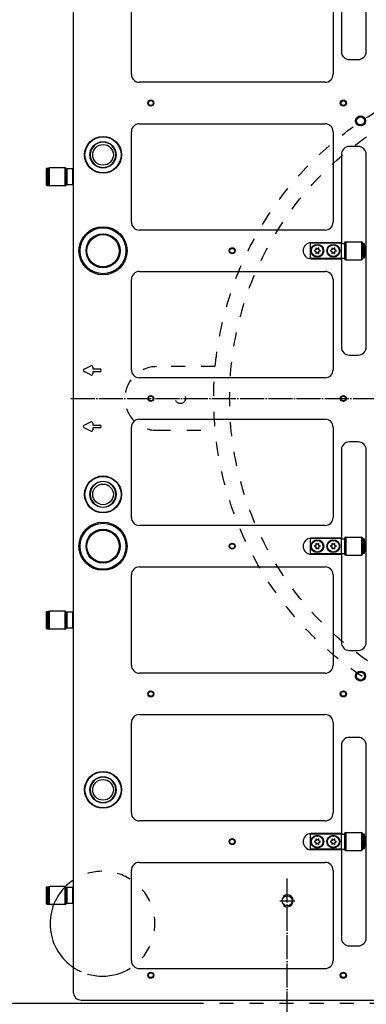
# Model space of a CAD drawing. Extents: x -1809 to 6113, y -4129 to 1471.
# Tile 148 of 197: x 3638 to 3812, y -2124 to -1633. Entities that reach past the tile are written whole.
import ezdxf

# ---------------------------------------------------------------- set-up
doc = ezdxf.new("R2010")
doc.units = 0
doc.linetypes.add('DASHED', pattern=[15, 7, -8])
doc.linetypes.add('DOT_CENTER', pattern=[14, 12, -1, 0, -1])
doc.layers.get('0').update_dxf_attribs({"linetype": 'CONTINUOUS'})
doc.layers.add('1', color=7, linetype='CONTINUOUS')

# ---------------------------------------------------------------- blocks, each defined once
blk = doc.blocks.new('E7018-24101__193', base_point=(4138.86, -1521.88))
at = {"color": 1, "linetype": 'CONTINUOUS'}
for p, q in [((3665.26, -1525.88), (3665.26, -2117.88)), ((3811.46, -1648.9), (3811.46, -1552.9)), ((3799.06, -1604.9), (3799.06, -1648.9)), ((3694.24, -1660.23), (3694.24, -1615.23)), ((3794.92, -1615.23), (3794.92, -1660.23)), ((3803.06, -1652.9), (3807.46, -1652.9)), ((3790.92, -1664.23), (3698.24, -1664.23)), ((3694.24, -1733.89), (3694.24, -1688.89)), ((3698.24, -1684.89), (3790.92, -1684.89)), ((3794.92, -1688.89), (3794.92, -1733.89)), ((3807.46, -1696.22), (3803.06, -1696.22)), ((3799.06, -1700.22), (3799.06, -1744.22)), ((3811.46, -1796.22), (3811.46, -1700.22)), ((3790.92, -1737.89), (3698.24, -1737.89)), ((3799.06, -1744.22), (3783.96, -1744.22)), ((3799.06, -1744.42), (3799.06, -1744.22)), ((3799.06, -1744.52), (3799.06, -1744.42)), ((3799.06, -1751.92), (3799.06, -1744.52)), ((3783.96, -1752.22), (3799.06, -1752.22)), ((3799.06, -1752.02), (3799.06, -1751.92)), ((3799.06, -1752.22), (3799.06, -1752.02)), ((3799.06, -1752.22), (3799.06, -1796.22)), ((3694.24, -1807.55), (3694.24, -1762.55)), ((3698.24, -1758.55), (3790.92, -1758.55)), ((3794.92, -1762.55), (3794.92, -1807.55)), ((3803.06, -1800.22), (3807.46, -1800.22)), ((3670.6, -1807.25), (3673.94, -1805.59)), ((3674.95, -1806.21), (3674.95, -1807.18)), ((3673.94, -1810.17), (3670.6, -1808.51)), ((3674.95, -1807.18), (3678.49, -1807.18)), ((3674.95, -1808.58), (3674.95, -1809.55)), ((3678.49, -1808.58), (3674.95, -1808.58)), ((3679.19, -1807.88), (3679.19, -1807.88)), ((3790.92, -1811.55), (3698.24, -1811.55)), ((3670.6, -1835.25), (3673.94, -1833.59)), ((3674.95, -1834.21), (3674.95, -1835.18)), ((3674.95, -1835.18), (3678.49, -1835.18)), ((3679.19, -1835.88), (3679.19, -1835.88)), ((3694.24, -1881.21), (3694.24, -1836.21)), ((3698.24, -1832.21), (3790.92, -1832.21)), ((3794.92, -1836.21), (3794.92, -1881.21)), ((3673.94, -1838.17), (3670.6, -1836.51)), ((3674.95, -1836.58), (3674.95, -1837.55)), ((3678.49, -1836.58), (3674.95, -1836.58)), ((3807.46, -1843.54), (3803.06, -1843.54)), ((3799.06, -1847.54), (3799.06, -1891.54)), ((3811.46, -1943.54), (3811.46, -1847.54)), ((3790.92, -1885.21), (3698.24, -1885.21)), ((3799.06, -1891.54), (3783.96, -1891.54)), ((3799.06, -1891.74), (3799.06, -1891.54)), ((3799.06, -1891.84), (3799.06, -1891.74)), ((3799.06, -1899.24), (3799.06, -1891.84)), ((3783.96, -1899.54), (3799.06, -1899.54)), ((3799.06, -1899.34), (3799.06, -1899.24)), ((3799.06, -1899.54), (3799.06, -1899.34)), ((3799.06, -1899.54), (3799.06, -1943.54)), ((3694.24, -1954.87), (3694.24, -1909.87)), ((3698.24, -1905.87), (3790.92, -1905.87)), ((3794.92, -1909.87), (3794.92, -1954.87)), ((3803.06, -1947.54), (3807.46, -1947.54)), ((3790.92, -1958.87), (3698.24, -1958.87)), ((3694.24, -2028.53), (3694.24, -1983.53)), ((3698.24, -1979.53), (3790.92, -1979.53)), ((3794.92, -1983.53), (3794.92, -2028.53)), ((3807.46, -1990.86), (3803.06, -1990.86)), ((3799.06, -1994.86), (3799.06, -2038.86)), ((3811.46, -2090.86), (3811.46, -1994.86)), ((3790.92, -2032.53), (3698.24, -2032.53)), ((3799.06, -2038.86), (3783.96, -2038.86)), ((3799.06, -2038.86), (3799.06, -2039.06)), ((3799.06, -2039.16), (3799.06, -2039.06)), ((3799.06, -2046.56), (3799.06, -2039.16)), ((3783.96, -2046.86), (3799.06, -2046.86)), ((3799.06, -2046.66), (3799.06, -2046.56)), ((3799.06, -2046.66), (3799.06, -2046.86)), ((3799.06, -2046.86), (3799.06, -2090.86)), ((3694.24, -2102.19), (3694.24, -2057.19)), ((3698.24, -2053.19), (3790.92, -2053.19)), ((3794.92, -2057.19), (3794.92, -2102.19)), ((3803.06, -2094.86), (3807.46, -2094.86)), ((3698.24, -2106.19), (3790.92, -2106.19)), ((3669.26, -2121.88), (3832.56, -2121.88))]:
    blk.add_line(p, q, dxfattribs=at)
for centre, radius in [((3703.94, -1674.56), 1.5), ((3703.94, -1674.56), 1.2), ((3800.06, -1674.56), 1.5), ((3800.06, -1674.56), 1.2), ((3808.66, -1683.48), 2.5), ((3808.66, -1683.48), 2), ((3680.09, -1700.39), 9.2), ((3680.09, -1700.39), 9), ((3680.09, -1700.39), 6.55), ((3744.58, -1748.22), 1.5), ((3744.58, -1748.22), 1.2), ((3703.94, -1821.88), 1.5), ((3703.94, -1821.88), 1.2), ((3800.06, -1821.88), 1.5), ((3800.06, -1821.88), 1.2), ((3680.09, -1869.71), 9.2), ((3680.09, -1869.71), 9), ((3680.09, -1869.71), 6.55), ((3744.58, -1895.54), 1.5), ((3744.58, -1895.54), 1.2), ((3808.66, -1960.28), 2.5), ((3808.66, -1960.28), 2), ((3703.94, -1969.2), 1.5), ((3703.94, -1969.2), 1.2), ((3800.06, -1969.2), 1.5), ((3800.06, -1969.2), 1.2), ((3680.09, -2017.03), 9.2), ((3680.09, -2017.03), 9), ((3680.09, -2017.03), 6.55), ((3744.58, -2042.86), 1.5), ((3744.58, -2042.86), 1.2), ((3703.94, -2109.49), 1.5), ((3703.94, -2109.49), 1.2), ((3800.06, -2109.49), 1.5), ((3800.06, -2109.49), 1.2)]:
    blk.add_circle(centre, radius, dxfattribs=at)
for centre, radius, start, end in [((3803.06, -1648.9), 4, 180, -90), ((3807.46, -1648.9), 4, -90, 0), ((3698.24, -1660.23), 4, 180, -90), ((3790.92, -1660.23), 4, -90, 0), ((3698.24, -1688.89), 4, 90, 180), ((3790.92, -1688.89), 4, 0, 90), ((3680.09, -1700.39), 6.35, 90, -90), ((3680.09, -1700.39), 6.35, -90, 90), ((3803.06, -1700.22), 4, 90, 180), ((3807.46, -1700.22), 4, 0, 90), ((3698.24, -1733.89), 4, 180, -90), ((3790.92, -1733.89), 4, -90, 0), ((3783.96, -1748.22), 4, 90, -90), ((3698.24, -1762.55), 4, 90, 180), ((3790.92, -1762.55), 4, 0, 90), ((3803.06, -1796.22), 4, 180, -90), ((3807.46, -1796.22), 4, -90, 0), ((3674.25, -1806.21), 0.7, 0, 116.5651), ((3670.92, -1807.88), 0.7, 116.5651, -116.5651), ((3674.25, -1809.55), 0.7, -116.5651, 0), ((3678.49, -1807.88), 0.7, 0, 90), ((3678.49, -1807.88), 0.7, -90, 0), ((3698.24, -1807.55), 4, 180, -90), ((3790.92, -1807.55), 4, -90, 0), ((3670.92, -1835.88), 0.7, 116.5651, -116.5651), ((3674.25, -1834.21), 0.7, 0, 116.5651), ((3678.49, -1835.88), 0.7, 0, 90), ((3678.49, -1835.88), 0.7, -90, 0), ((3698.24, -1836.21), 4, 90, 180), ((3790.92, -1836.21), 4, 0, 90), ((3674.25, -1837.55), 0.7, -116.5651, 0), ((3803.06, -1847.54), 4, 90, 180), ((3807.46, -1847.54), 4, 0, 90), ((3680.09, -1869.71), 6.35, 90, -90), ((3680.09, -1869.71), 6.35, -90, 90), ((3698.24, -1881.21), 4, 180, -90), ((3790.92, -1881.21), 4, -90, 0), ((3783.96, -1895.54), 4, 90, -90), ((3698.24, -1909.87), 4, 90, 180), ((3790.92, -1909.87), 4, 0, 90), ((3803.06, -1943.54), 4, 180, -90), ((3807.46, -1943.54), 4, -90, 0), ((3698.24, -1954.87), 4, 180, -90), ((3790.92, -1954.87), 4, -90, 0), ((3698.24, -1983.53), 4, 90, 180), ((3790.92, -1983.53), 4, 0, 90), ((3803.06, -1994.86), 4, 90, 180), ((3807.46, -1994.86), 4, 0, 90), ((3680.09, -2017.03), 6.35, 90, -90), ((3680.09, -2017.03), 6.35, -90, 90), ((3698.24, -2028.53), 4, 180, -90), ((3790.92, -2028.53), 4, -90, 0), ((3783.96, -2042.86), 4, 90, -90), ((3698.24, -2057.19), 4, 90, 180), ((3790.92, -2057.19), 4, 0, 90), ((3803.06, -2090.86), 4, 180, -90), ((3807.46, -2090.86), 4, -90, 0), ((3698.24, -2102.19), 4, 180, -90), ((3790.92, -2102.19), 4, -90, 0), ((3669.26, -2117.88), 4, 180, -90)]:
    blk.add_arc(centre, radius, start, end, dxfattribs=at)
blk = doc.blocks.new('E2812-23753-0__194', base_point=(3665.26, -2065.39))
at = {"color": 1, "linetype": 'CONTINUOUS'}
for p, q in [((3651.76, -2065.69), (3652.06, -2065.39)), ((3651.76, -2065.69), (3651.76, -2073.69)), ((3652.06, -2065.39), (3652.06, -2073.99)), ((3652.06, -2065.39), (3652.76, -2065.39)), ((3652.76, -2065.39), (3652.76, -2065.79)), ((3652.76, -2067.19), (3652.76, -2065.79)), ((3652.76, -2072.19), (3652.76, -2067.19)), ((3665.26, -2067.19), (3665.06, -2067.19)), ((3651.76, -2073.69), (3652.06, -2073.99)), ((3652.06, -2073.99), (3652.76, -2073.99)), ((3652.76, -2073.59), (3652.76, -2072.19)), ((3652.76, -2073.59), (3652.76, -2073.99)), ((3665.26, -2072.19), (3665.06, -2072.19))]:
    blk.add_line(p, q, dxfattribs=at)
blk = doc.blocks.new('BEARING_HK0509__195', base_point=(3661.76, -2065.19))
at = {"color": 1, "linetype": 'CONTINUOUS'}
for p, q in [((3652.76, -2067.19), (3652.76, -2065.79)), ((3653.36, -2074.19), (3653.36, -2065.19)), ((3661.16, -2065.19), (3653.36, -2065.19)), ((3661.16, -2074.19), (3661.16, -2065.19)), ((3661.76, -2065.89), (3661.76, -2065.79)), ((3661.76, -2065.89), (3661.76, -2069.69)), ((3652.76, -2072.19), (3652.76, -2067.19)), ((3661.76, -2069.69), (3661.76, -2073.49)), ((3652.76, -2073.59), (3652.76, -2072.19)), ((3661.16, -2074.19), (3653.36, -2074.19)), ((3661.76, -2073.59), (3661.76, -2073.49))]:
    blk.add_line(p, q, dxfattribs=at)
for centre, start, end in [((3653.36, -2065.79), 90, 180), ((3661.16, -2065.79), 0, 90), ((3653.36, -2073.59), 180, -90), ((3661.16, -2073.59), -90, 0)]:
    blk.add_arc(centre, 0.6, start, end, dxfattribs=at)
blk = doc.blocks.new('24791-0S111__196', base_point=(3665.06, -2065.69))
at = {"color": 1, "linetype": 'CONTINUOUS'}
for p, q in [((3661.76, -2065.89), (3661.96, -2065.69)), ((3661.76, -2065.89), (3661.76, -2069.69)), ((3664.86, -2065.69), (3661.96, -2065.69)), ((3661.96, -2065.69), (3661.96, -2069.69)), ((3665.06, -2065.89), (3664.86, -2065.69)), ((3664.86, -2065.69), (3664.86, -2069.69)), ((3665.06, -2065.89), (3665.06, -2069.69)), ((3661.76, -2069.69), (3661.76, -2073.49)), ((3661.96, -2069.69), (3661.96, -2073.69)), ((3664.86, -2069.69), (3664.86, -2073.69)), ((3665.06, -2069.69), (3665.06, -2073.49)), ((3661.76, -2073.49), (3661.96, -2073.69)), ((3664.86, -2073.69), (3661.96, -2073.69)), ((3665.06, -2073.49), (3664.86, -2073.69))]:
    blk.add_line(p, q, dxfattribs=at)
blk = doc.blocks.new('BEARING_ASSY1_3__197', base_point=(3665.26, -2065.19))
for name, p in [('E2812-23753-0__194', (3665.26, -2065.39)), ('BEARING_HK0509__195', (3661.76, -2065.19)), ('24791-0S111__196', (3665.06, -2065.69))]:
    blk.add_blockref(name, p)
blk = doc.blocks.new('BEARING_HK0509__198', base_point=(3661.76, -1927.87))
at = {"color": 1, "linetype": 'CONTINUOUS'}
for p, q in [((3652.76, -1929.87), (3652.76, -1928.47)), ((3653.36, -1936.87), (3653.36, -1927.87)), ((3661.16, -1927.87), (3653.36, -1927.87)), ((3661.16, -1936.87), (3661.16, -1927.87)), ((3661.76, -1928.57), (3661.76, -1928.47)), ((3661.76, -1928.57), (3661.76, -1932.37)), ((3652.76, -1934.87), (3652.76, -1929.87)), ((3661.76, -1932.37), (3661.76, -1936.17)), ((3652.76, -1936.27), (3652.76, -1934.87)), ((3661.16, -1936.87), (3653.36, -1936.87)), ((3661.76, -1936.27), (3661.76, -1936.17))]:
    blk.add_line(p, q, dxfattribs=at)
for centre, start, end in [((3653.36, -1928.47), 90, 180), ((3661.16, -1928.47), 0, 90), ((3653.36, -1936.27), 180, -90), ((3661.16, -1936.27), -90, 0)]:
    blk.add_arc(centre, 0.6, start, end, dxfattribs=at)
blk = doc.blocks.new('E2812-23753-0__199', base_point=(3665.26, -1928.07))
at = {"color": 1, "linetype": 'CONTINUOUS'}
for p, q in [((3651.76, -1928.37), (3652.06, -1928.07)), ((3651.76, -1928.37), (3651.76, -1936.37)), ((3652.06, -1928.07), (3652.06, -1936.67)), ((3652.06, -1928.07), (3652.76, -1928.07)), ((3652.76, -1928.07), (3652.76, -1928.47)), ((3652.76, -1929.87), (3652.76, -1928.47)), ((3652.76, -1934.87), (3652.76, -1929.87)), ((3665.26, -1929.87), (3665.06, -1929.87)), ((3651.76, -1936.37), (3652.06, -1936.67)), ((3652.06, -1936.67), (3652.76, -1936.67)), ((3652.76, -1936.27), (3652.76, -1934.87)), ((3652.76, -1936.27), (3652.76, -1936.67)), ((3665.26, -1934.87), (3665.06, -1934.87))]:
    blk.add_line(p, q, dxfattribs=at)
blk = doc.blocks.new('24791-0S111__200', base_point=(3665.06, -1928.37))
at = {"color": 1, "linetype": 'CONTINUOUS'}
for p, q in [((3661.76, -1928.57), (3661.96, -1928.37)), ((3661.76, -1928.57), (3661.76, -1932.37)), ((3664.86, -1928.37), (3661.96, -1928.37)), ((3661.96, -1928.37), (3661.96, -1932.37)), ((3665.06, -1928.57), (3664.86, -1928.37)), ((3664.86, -1928.37), (3664.86, -1932.37)), ((3665.06, -1928.57), (3665.06, -1932.37)), ((3661.76, -1932.37), (3661.76, -1936.17)), ((3661.96, -1932.37), (3661.96, -1936.37)), ((3664.86, -1932.37), (3664.86, -1936.37)), ((3665.06, -1932.37), (3665.06, -1936.17)), ((3661.76, -1936.17), (3661.96, -1936.37)), ((3664.86, -1936.37), (3661.96, -1936.37)), ((3665.06, -1936.17), (3664.86, -1936.37))]:
    blk.add_line(p, q, dxfattribs=at)
blk = doc.blocks.new('BEARING_ASSY1_2__201', base_point=(3665.26, -1927.87))
for name, p in [('E2812-23753-0__199', (3665.26, -1928.07)), ('BEARING_HK0509__198', (3661.76, -1927.87)), ('24791-0S111__200', (3665.06, -1928.37))]:
    blk.add_blockref(name, p)
blk = doc.blocks.new('23796-0S111__206', base_point=(3811.16, -2039.06))
at = {"color": 1, "linetype": 'CONTINUOUS'}
for p, q in [((3799.06, -2039.06), (3783.56, -2039.06)), ((3783.56, -2039.06), (3783.56, -2046.66)), ((3799.06, -2039.16), (3799.06, -2039.06)), ((3799.06, -2046.56), (3799.06, -2039.16)), ((3799.06, -2039.16), (3800.66, -2039.16)), ((3800.66, -2039.16), (3800.66, -2040.36)), ((3800.66, -2040.36), (3800.66, -2045.36)), ((3809.66, -2040.36), (3809.86, -2040.36)), ((3809.86, -2040.36), (3809.86, -2041.26)), ((3809.86, -2041.26), (3809.86, -2042.86)), ((3810.56, -2041.26), (3810.46, -2041.26)), ((3810.56, -2040.36), (3810.96, -2040.36)), ((3810.56, -2040.36), (3810.56, -2041.26)), ((3810.56, -2041.26), (3810.56, -2042.86)), ((3811.16, -2040.56), (3810.96, -2040.36)), ((3810.96, -2040.36), (3810.96, -2042.86)), ((3811.16, -2045.16), (3811.16, -2040.56)), ((3799.06, -2046.66), (3783.56, -2046.66)), ((3799.06, -2046.66), (3799.06, -2046.56)), ((3799.06, -2046.56), (3800.66, -2046.56)), ((3800.66, -2045.36), (3800.66, -2046.56)), ((3809.66, -2045.36), (3809.86, -2045.36)), ((3809.86, -2042.86), (3809.86, -2044.46)), ((3809.86, -2044.46), (3809.86, -2045.36)), ((3810.56, -2044.46), (3810.46, -2044.46)), ((3810.56, -2042.86), (3810.56, -2044.46)), ((3810.56, -2044.46), (3810.56, -2045.36)), ((3810.56, -2045.36), (3810.96, -2045.36)), ((3810.96, -2042.86), (3810.96, -2045.36)), ((3811.16, -2045.16), (3810.96, -2045.36))]:
    blk.add_line(p, q, dxfattribs=at)
for centre in [(3787.06, -2042.86), (3795.06, -2042.86)]:
    blk.add_circle(centre, 3.2, dxfattribs=at)
blk = doc.blocks.new('WASHER1__207', base_point=(3810.46, -2039.21))
at = {"color": 1, "linetype": 'CONTINUOUS'}
for p, q in [((3810.46, -2039.21), (3809.86, -2039.21)), ((3809.86, -2039.21), (3809.86, -2040.36)), ((3809.86, -2040.36), (3809.86, -2041.26)), ((3809.86, -2041.26), (3809.86, -2042.86)), ((3810.46, -2039.21), (3810.46, -2046.51)), ((3809.86, -2042.86), (3809.86, -2044.46)), ((3809.86, -2044.46), (3809.86, -2045.36)), ((3809.86, -2045.36), (3809.86, -2046.51)), ((3810.46, -2046.51), (3809.86, -2046.51))]:
    blk.add_line(p, q, dxfattribs=at)
blk = doc.blocks.new('BEARING_HK0509__208', base_point=(3809.66, -2038.36))
at = {"color": 1, "linetype": 'CONTINUOUS'}
for p, q in [((3800.66, -2038.96), (3800.66, -2039.16)), ((3800.66, -2039.16), (3800.66, -2040.36)), ((3800.66, -2040.36), (3800.66, -2045.36)), ((3801.26, -2038.36), (3801.26, -2047.36)), ((3801.26, -2038.36), (3809.06, -2038.36)), ((3809.06, -2038.36), (3809.06, -2047.36)), ((3809.66, -2038.96), (3809.66, -2046.76)), ((3800.66, -2045.36), (3800.66, -2046.56)), ((3800.66, -2046.56), (3800.66, -2046.76)), ((3801.26, -2047.36), (3809.06, -2047.36))]:
    blk.add_line(p, q, dxfattribs=at)
for centre, start, end in [((3801.26, -2038.96), 90, 180), ((3809.06, -2038.96), 0, 90), ((3801.26, -2046.76), 180, -90), ((3809.06, -2046.76), -90, 0)]:
    blk.add_arc(centre, 0.6, start, end, dxfattribs=at)
blk = doc.blocks.new('BEARING_ASSY2_3__209', base_point=(3811.16, -2038.36))
for name, p in [('23796-0S111__206', (3811.16, -2039.06)), ('BEARING_HK0509__208', (3809.66, -2038.36)), ('WASHER1__207', (3810.46, -2039.21))]:
    blk.add_blockref(name, p)
blk = doc.blocks.new('23796-0S111__218', base_point=(3811.16, -1744.42))
at = {"color": 1, "linetype": 'CONTINUOUS'}
for p, q in [((3783.56, -1744.42), (3783.56, -1752.02)), ((3799.06, -1744.42), (3783.56, -1744.42)), ((3799.06, -1744.52), (3799.06, -1744.42)), ((3799.06, -1744.52), (3800.66, -1744.52)), ((3799.06, -1751.92), (3799.06, -1744.52)), ((3800.66, -1744.52), (3800.66, -1745.72)), ((3800.66, -1745.72), (3800.66, -1750.72)), ((3809.66, -1745.72), (3809.86, -1745.72)), ((3809.86, -1745.72), (3809.86, -1746.62)), ((3809.86, -1746.62), (3809.86, -1748.22)), ((3810.56, -1746.62), (3810.46, -1746.62)), ((3810.56, -1745.72), (3810.56, -1746.62)), ((3810.56, -1745.72), (3810.96, -1745.72)), ((3810.56, -1746.62), (3810.56, -1748.22)), ((3811.16, -1745.92), (3810.96, -1745.72)), ((3810.96, -1745.72), (3810.96, -1748.22)), ((3811.16, -1750.52), (3811.16, -1745.92)), ((3799.06, -1752.02), (3783.56, -1752.02)), ((3799.06, -1751.92), (3800.66, -1751.92)), ((3799.06, -1752.02), (3799.06, -1751.92)), ((3800.66, -1750.72), (3800.66, -1751.92)), ((3809.66, -1750.72), (3809.86, -1750.72)), ((3809.86, -1748.22), (3809.86, -1749.82)), ((3809.86, -1749.82), (3809.86, -1750.72)), ((3810.56, -1749.82), (3810.46, -1749.82)), ((3810.56, -1748.22), (3810.56, -1749.82)), ((3810.56, -1749.82), (3810.56, -1750.72)), ((3810.56, -1750.72), (3810.96, -1750.72)), ((3810.96, -1748.22), (3810.96, -1750.72)), ((3811.16, -1750.52), (3810.96, -1750.72))]:
    blk.add_line(p, q, dxfattribs=at)
for centre in [(3787.06, -1748.22), (3795.06, -1748.22)]:
    blk.add_circle(centre, 3.2, dxfattribs=at)
blk = doc.blocks.new('WASHER1__219', base_point=(3810.46, -1744.57))
at = {"color": 1, "linetype": 'CONTINUOUS'}
for p, q in [((3810.46, -1744.57), (3809.86, -1744.57)), ((3809.86, -1744.57), (3809.86, -1745.72)), ((3809.86, -1745.72), (3809.86, -1746.62)), ((3809.86, -1746.62), (3809.86, -1748.22)), ((3810.46, -1744.57), (3810.46, -1751.87)), ((3809.86, -1748.22), (3809.86, -1749.82)), ((3809.86, -1749.82), (3809.86, -1750.72)), ((3809.86, -1750.72), (3809.86, -1751.87)), ((3810.46, -1751.87), (3809.86, -1751.87))]:
    blk.add_line(p, q, dxfattribs=at)
blk = doc.blocks.new('BEARING_HK0509__220', base_point=(3809.66, -1743.72))
at = {"color": 1, "linetype": 'CONTINUOUS'}
for p, q in [((3800.66, -1744.32), (3800.66, -1744.52)), ((3800.66, -1744.52), (3800.66, -1745.72)), ((3800.66, -1745.72), (3800.66, -1750.72)), ((3801.26, -1743.72), (3801.26, -1752.72)), ((3801.26, -1743.72), (3809.06, -1743.72)), ((3809.06, -1743.72), (3809.06, -1752.72)), ((3809.66, -1744.32), (3809.66, -1752.12)), ((3800.66, -1750.72), (3800.66, -1751.92)), ((3800.66, -1751.92), (3800.66, -1752.12)), ((3801.26, -1752.72), (3809.06, -1752.72))]:
    blk.add_line(p, q, dxfattribs=at)
for centre, start, end in [((3801.26, -1744.32), 90, 180), ((3809.06, -1744.32), 0, 90), ((3801.26, -1752.12), 180, -90), ((3809.06, -1752.12), -90, 0)]:
    blk.add_arc(centre, 0.6, start, end, dxfattribs=at)
blk = doc.blocks.new('BEARING_ASSY2_1__221', base_point=(3811.16, -1743.72))
for name, p in [('23796-0S111__218', (3811.16, -1744.42)), ('BEARING_HK0509__220', (3809.66, -1743.72)), ('WASHER1__219', (3810.46, -1744.57))]:
    blk.add_blockref(name, p)
blk = doc.blocks.new('WASHER1__226', base_point=(3810.46, -1891.89))
at = {"color": 1, "linetype": 'CONTINUOUS'}
for p, q in [((3810.46, -1891.89), (3809.86, -1891.89)), ((3809.86, -1891.89), (3809.86, -1893.04)), ((3809.86, -1893.04), (3809.86, -1893.94)), ((3809.86, -1893.94), (3809.86, -1895.54)), ((3810.46, -1891.89), (3810.46, -1899.19)), ((3809.86, -1895.54), (3809.86, -1897.14)), ((3809.86, -1897.14), (3809.86, -1898.04)), ((3809.86, -1898.04), (3809.86, -1899.19)), ((3810.46, -1899.19), (3809.86, -1899.19))]:
    blk.add_line(p, q, dxfattribs=at)
blk = doc.blocks.new('23796-0S111__227', base_point=(3811.16, -1891.74))
at = {"color": 1, "linetype": 'CONTINUOUS'}
for p, q in [((3799.06, -1891.74), (3783.56, -1891.74)), ((3783.56, -1891.74), (3783.56, -1899.34)), ((3799.06, -1891.84), (3799.06, -1891.74)), ((3799.06, -1891.84), (3800.66, -1891.84)), ((3799.06, -1899.24), (3799.06, -1891.84)), ((3800.66, -1891.84), (3800.66, -1893.04)), ((3800.66, -1893.04), (3800.66, -1898.04)), ((3809.66, -1893.04), (3809.86, -1893.04)), ((3809.86, -1893.04), (3809.86, -1893.94)), ((3809.86, -1893.94), (3809.86, -1895.54)), ((3810.56, -1893.94), (3810.46, -1893.94)), ((3810.56, -1893.04), (3810.56, -1893.94)), ((3810.56, -1893.04), (3810.96, -1893.04)), ((3810.56, -1893.94), (3810.56, -1895.54)), ((3810.96, -1893.04), (3810.96, -1895.54)), ((3811.16, -1893.24), (3810.96, -1893.04)), ((3811.16, -1897.84), (3811.16, -1893.24)), ((3799.06, -1899.34), (3783.56, -1899.34)), ((3799.06, -1899.24), (3800.66, -1899.24)), ((3799.06, -1899.34), (3799.06, -1899.24)), ((3800.66, -1898.04), (3800.66, -1899.24)), ((3809.66, -1898.04), (3809.86, -1898.04)), ((3809.86, -1895.54), (3809.86, -1897.14)), ((3809.86, -1897.14), (3809.86, -1898.04)), ((3810.56, -1897.14), (3810.46, -1897.14)), ((3810.56, -1895.54), (3810.56, -1897.14)), ((3810.56, -1897.14), (3810.56, -1898.04)), ((3810.56, -1898.04), (3810.96, -1898.04)), ((3810.96, -1895.54), (3810.96, -1898.04)), ((3811.16, -1897.84), (3810.96, -1898.04))]:
    blk.add_line(p, q, dxfattribs=at)
for centre in [(3787.06, -1895.54), (3795.06, -1895.54)]:
    blk.add_circle(centre, 3.2, dxfattribs=at)
blk = doc.blocks.new('BEARING_HK0509__228', base_point=(3809.66, -1891.04))
at = {"color": 1, "linetype": 'CONTINUOUS'}
for p, q in [((3800.66, -1891.64), (3800.66, -1891.84)), ((3800.66, -1891.84), (3800.66, -1893.04)), ((3800.66, -1893.04), (3800.66, -1898.04)), ((3801.26, -1891.04), (3801.26, -1900.04)), ((3801.26, -1891.04), (3809.06, -1891.04)), ((3809.06, -1891.04), (3809.06, -1900.04)), ((3809.66, -1891.64), (3809.66, -1899.44)), ((3800.66, -1898.04), (3800.66, -1899.24)), ((3800.66, -1899.24), (3800.66, -1899.44)), ((3801.26, -1900.04), (3809.06, -1900.04))]:
    blk.add_line(p, q, dxfattribs=at)
for centre, start, end in [((3801.26, -1891.64), 90, 180), ((3809.06, -1891.64), 0, 90), ((3801.26, -1899.44), 180, -90), ((3809.06, -1899.44), -90, 0)]:
    blk.add_arc(centre, 0.6, start, end, dxfattribs=at)
blk = doc.blocks.new('BEARING_ASSY2_2__229', base_point=(3811.16, -1891.04))
for name, p in [('23796-0S111__227', (3811.16, -1891.74)), ('BEARING_HK0509__228', (3809.66, -1891.04)), ('WASHER1__226', (3810.46, -1891.89))]:
    blk.add_blockref(name, p)
blk = doc.blocks.new('E2812-23753-0__238', base_point=(3665.26, -1707.09))
at = {"color": 1, "linetype": 'CONTINUOUS'}
for p, q in [((3651.76, -1707.39), (3652.06, -1707.09)), ((3651.76, -1707.39), (3651.76, -1715.39)), ((3652.06, -1707.09), (3652.76, -1707.09)), ((3652.06, -1707.09), (3652.06, -1715.69)), ((3652.76, -1707.09), (3652.76, -1707.49)), ((3652.76, -1708.89), (3652.76, -1707.49)), ((3652.76, -1713.89), (3652.76, -1708.89)), ((3665.26, -1708.89), (3665.06, -1708.89)), ((3651.76, -1715.39), (3652.06, -1715.69)), ((3652.06, -1715.69), (3652.76, -1715.69)), ((3652.76, -1715.29), (3652.76, -1713.89)), ((3652.76, -1715.29), (3652.76, -1715.69)), ((3665.26, -1713.89), (3665.06, -1713.89))]:
    blk.add_line(p, q, dxfattribs=at)
blk = doc.blocks.new('24791-0S111__239', base_point=(3665.06, -1707.39))
at = {"color": 1, "linetype": 'CONTINUOUS'}
for p, q in [((3661.76, -1707.59), (3661.96, -1707.39)), ((3661.76, -1707.59), (3661.76, -1711.39)), ((3664.86, -1707.39), (3661.96, -1707.39)), ((3661.96, -1707.39), (3661.96, -1711.39)), ((3665.06, -1707.59), (3664.86, -1707.39)), ((3664.86, -1707.39), (3664.86, -1711.39)), ((3665.06, -1707.59), (3665.06, -1711.39)), ((3661.76, -1711.39), (3661.76, -1715.19)), ((3661.96, -1711.39), (3661.96, -1715.39)), ((3664.86, -1711.39), (3664.86, -1715.39)), ((3665.06, -1711.39), (3665.06, -1715.19)), ((3661.76, -1715.19), (3661.96, -1715.39)), ((3664.86, -1715.39), (3661.96, -1715.39)), ((3665.06, -1715.19), (3664.86, -1715.39))]:
    blk.add_line(p, q, dxfattribs=at)
blk = doc.blocks.new('BEARING_HK0509__240', base_point=(3661.76, -1706.89))
at = {"color": 1, "linetype": 'CONTINUOUS'}
for p, q in [((3652.76, -1708.89), (3652.76, -1707.49)), ((3661.16, -1706.89), (3653.36, -1706.89)), ((3653.36, -1715.89), (3653.36, -1706.89)), ((3661.16, -1715.89), (3661.16, -1706.89)), ((3661.76, -1707.59), (3661.76, -1707.49)), ((3661.76, -1707.59), (3661.76, -1711.39)), ((3652.76, -1713.89), (3652.76, -1708.89)), ((3661.76, -1711.39), (3661.76, -1715.19)), ((3652.76, -1715.29), (3652.76, -1713.89)), ((3661.16, -1715.89), (3653.36, -1715.89)), ((3661.76, -1715.29), (3661.76, -1715.19))]:
    blk.add_line(p, q, dxfattribs=at)
for centre, start, end in [((3653.36, -1707.49), 90, 180), ((3661.16, -1707.49), 0, 90), ((3653.36, -1715.29), 180, -90), ((3661.16, -1715.29), -90, 0)]:
    blk.add_arc(centre, 0.6, start, end, dxfattribs=at)
blk = doc.blocks.new('BEARING_ASSY1_1__241', base_point=(3665.26, -1706.89))
for name, p in [('E2812-23753-0__238', (3665.26, -1707.09)), ('BEARING_HK0509__240', (3661.76, -1706.89)), ('24791-0S111__239', (3665.06, -1707.39))]:
    blk.add_blockref(name, p)
blk = doc.blocks.new('BEARINGS__258', base_point=(4152.36, -1569.57))
for name, p in [('BEARING_ASSY1_1__241', (3665.26, -1706.89)), ('BEARING_ASSY2_1__221', (3811.16, -1743.72)), ('BEARING_ASSY2_2__229', (3811.16, -1891.04)), ('BEARING_ASSY1_2__201', (3665.26, -1927.87)), ('BEARING_ASSY2_3__209', (3811.16, -2038.36)), ('BEARING_ASSY1_3__197', (3665.26, -2065.19))]:
    blk.add_blockref(name, p)
blk = doc.blocks.new('0515-2034_M3X12_2__264', base_point=(3789.96, -1892.64))
at = {"color": 1, "linetype": 'CONTINUOUS'}
for p, q in [((3786.37, -1895.14), (3785.46, -1895.54)), ((3787.06, -1894.74), (3786.26, -1894.15)), ((3786.26, -1894.15), (3786.37, -1895.14)), ((3787.86, -1894.15), (3787.06, -1894.74)), ((3787.75, -1895.14), (3787.86, -1894.15)), ((3788.66, -1895.54), (3787.75, -1895.14)), ((3785.46, -1895.54), (3786.37, -1895.94)), ((3786.37, -1895.94), (3786.26, -1896.92)), ((3786.26, -1896.92), (3787.06, -1896.34)), ((3787.06, -1896.34), (3787.86, -1896.92)), ((3787.75, -1895.94), (3788.66, -1895.54)), ((3787.86, -1896.92), (3787.75, -1895.94))]:
    blk.add_line(p, q, dxfattribs=at)
blk.add_circle((3787.06, -1895.54), 2.9, dxfattribs=at)
blk = doc.blocks.new('0515-2034_M3X12_4__265', base_point=(3789.96, -2039.96))
at = {"color": 1, "linetype": 'CONTINUOUS'}
for p, q in [((3786.37, -2042.46), (3785.46, -2042.86)), ((3786.26, -2041.47), (3786.37, -2042.46)), ((3787.06, -2042.06), (3786.26, -2041.47)), ((3787.86, -2041.47), (3787.06, -2042.06)), ((3787.75, -2042.46), (3787.86, -2041.47)), ((3788.66, -2042.86), (3787.75, -2042.46)), ((3785.46, -2042.86), (3786.37, -2043.26)), ((3786.37, -2043.26), (3786.26, -2044.24)), ((3786.26, -2044.24), (3787.06, -2043.66)), ((3787.06, -2043.66), (3787.86, -2044.24)), ((3787.75, -2043.26), (3788.66, -2042.86)), ((3787.86, -2044.24), (3787.75, -2043.26))]:
    blk.add_line(p, q, dxfattribs=at)
blk.add_circle((3787.06, -2042.86), 2.9, dxfattribs=at)
blk = doc.blocks.new('0515-2034_M3X12_5__266', base_point=(3797.96, -2039.96))
at = {"color": 1, "linetype": 'CONTINUOUS'}
for p, q in [((3794.37, -2042.46), (3793.46, -2042.86)), ((3794.26, -2041.47), (3794.37, -2042.46)), ((3795.06, -2042.06), (3794.26, -2041.47)), ((3795.86, -2041.47), (3795.06, -2042.06)), ((3795.75, -2042.46), (3795.86, -2041.47)), ((3796.66, -2042.86), (3795.75, -2042.46)), ((3793.46, -2042.86), (3794.37, -2043.26)), ((3794.37, -2043.26), (3794.26, -2044.24)), ((3794.26, -2044.24), (3795.06, -2043.66)), ((3795.06, -2043.66), (3795.86, -2044.24)), ((3795.75, -2043.26), (3796.66, -2042.86)), ((3795.86, -2044.24), (3795.75, -2043.26))]:
    blk.add_line(p, q, dxfattribs=at)
blk.add_circle((3795.06, -2042.86), 2.9, dxfattribs=at)
blk = doc.blocks.new('0515-2034_M3X12_7__267', base_point=(4011.96, -2039.96))
at = {"color": 1, "linetype": 'CONTINUOUS'}
for p, q in [((4008.37, -2042.46), (4007.46, -2042.86)), ((4008.26, -2041.47), (4008.37, -2042.46)), ((4009.06, -2042.06), (4008.26, -2041.47)), ((4009.86, -2041.47), (4009.06, -2042.06)), ((4009.75, -2042.46), (4009.86, -2041.47)), ((4010.66, -2042.86), (4009.75, -2042.46)), ((4007.46, -2042.86), (4008.37, -2043.26)), ((4008.37, -2043.26), (4008.26, -2044.24)), ((4008.26, -2044.24), (4009.06, -2043.66)), ((4009.06, -2043.66), (4009.86, -2044.24)), ((4009.75, -2043.26), (4010.66, -2042.86)), ((4009.86, -2044.24), (4009.75, -2043.26))]:
    blk.add_line(p, q, dxfattribs=at)
blk.add_circle((4009.06, -2042.86), 2.9, dxfattribs=at)
blk = doc.blocks.new('0515-2034_M3X12_6__268', base_point=(4019.96, -2039.96))
at = {"color": 1, "linetype": 'CONTINUOUS'}
for p, q in [((4016.37, -2042.46), (4015.46, -2042.86)), ((4016.26, -2041.47), (4016.37, -2042.46)), ((4017.06, -2042.06), (4016.26, -2041.47)), ((4017.86, -2041.47), (4017.06, -2042.06)), ((4017.75, -2042.46), (4017.86, -2041.47)), ((4018.66, -2042.86), (4017.75, -2042.46)), ((4015.46, -2042.86), (4016.37, -2043.26)), ((4016.37, -2043.26), (4016.26, -2044.24)), ((4016.26, -2044.24), (4017.06, -2043.66)), ((4017.06, -2043.66), (4017.86, -2044.24)), ((4017.75, -2043.26), (4018.66, -2042.86)), ((4017.86, -2044.24), (4017.75, -2043.26))]:
    blk.add_line(p, q, dxfattribs=at)
blk.add_circle((4017.06, -2042.86), 2.9, dxfattribs=at)
blk = doc.blocks.new('0515-2034_M3X12_9__269', base_point=(4011.96, -1892.64))
at = {"color": 1, "linetype": 'CONTINUOUS'}
for p, q in [((4008.37, -1895.14), (4007.46, -1895.54)), ((4009.06, -1894.74), (4008.26, -1894.15)), ((4008.26, -1894.15), (4008.37, -1895.14)), ((4009.86, -1894.15), (4009.06, -1894.74)), ((4009.75, -1895.14), (4009.86, -1894.15)), ((4010.66, -1895.54), (4009.75, -1895.14)), ((4007.46, -1895.54), (4008.37, -1895.94)), ((4008.37, -1895.94), (4008.26, -1896.92)), ((4008.26, -1896.92), (4009.06, -1896.34)), ((4009.06, -1896.34), (4009.86, -1896.92)), ((4009.75, -1895.94), (4010.66, -1895.54)), ((4009.86, -1896.92), (4009.75, -1895.94))]:
    blk.add_line(p, q, dxfattribs=at)
blk.add_circle((4009.06, -1895.54), 2.9, dxfattribs=at)
blk = doc.blocks.new('0515-2034_M3X12_8__270', base_point=(4019.96, -1892.64))
at = {"color": 1, "linetype": 'CONTINUOUS'}
for p, q in [((4016.37, -1895.14), (4015.46, -1895.54)), ((4017.06, -1894.74), (4016.26, -1894.15)), ((4016.26, -1894.15), (4016.37, -1895.14)), ((4017.86, -1894.15), (4017.06, -1894.74)), ((4017.75, -1895.14), (4017.86, -1894.15)), ((4018.66, -1895.54), (4017.75, -1895.14)), ((4015.46, -1895.54), (4016.37, -1895.94)), ((4016.37, -1895.94), (4016.26, -1896.92)), ((4016.26, -1896.92), (4017.06, -1896.34)), ((4017.06, -1896.34), (4017.86, -1896.92)), ((4017.75, -1895.94), (4018.66, -1895.54)), ((4017.86, -1896.92), (4017.75, -1895.94))]:
    blk.add_line(p, q, dxfattribs=at)
blk.add_circle((4017.06, -1895.54), 2.9, dxfattribs=at)
blk = doc.blocks.new('0515-2034_M3X12_3__271', base_point=(3797.96, -1892.64))
at = {"color": 1, "linetype": 'CONTINUOUS'}
for p, q in [((3794.37, -1895.14), (3793.46, -1895.54)), ((3795.06, -1894.74), (3794.26, -1894.15)), ((3794.26, -1894.15), (3794.37, -1895.14)), ((3795.86, -1894.15), (3795.06, -1894.74)), ((3795.75, -1895.14), (3795.86, -1894.15)), ((3796.66, -1895.54), (3795.75, -1895.14)), ((3793.46, -1895.54), (3794.37, -1895.94)), ((3794.37, -1895.94), (3794.26, -1896.92)), ((3794.26, -1896.92), (3795.06, -1896.34)), ((3795.06, -1896.34), (3795.86, -1896.92)), ((3795.75, -1895.94), (3796.66, -1895.54)), ((3795.86, -1896.92), (3795.75, -1895.94))]:
    blk.add_line(p, q, dxfattribs=at)
blk.add_circle((3795.06, -1895.54), 2.9, dxfattribs=at)
blk = doc.blocks.new('0515-2034_M3X12_3__272', base_point=(3797.96, -1745.32))
at = {"color": 1, "linetype": 'CONTINUOUS'}
for p, q in [((3794.37, -1747.82), (3793.46, -1748.22)), ((3795.06, -1747.42), (3794.26, -1746.83)), ((3794.26, -1746.83), (3794.37, -1747.82)), ((3795.86, -1746.83), (3795.06, -1747.42)), ((3795.75, -1747.82), (3795.86, -1746.83)), ((3796.66, -1748.22), (3795.75, -1747.82)), ((3793.46, -1748.22), (3794.37, -1748.62)), ((3794.37, -1748.62), (3794.26, -1749.6)), ((3794.26, -1749.6), (3795.06, -1749.02)), ((3795.06, -1749.02), (3795.86, -1749.6)), ((3795.75, -1748.62), (3796.66, -1748.22)), ((3795.86, -1749.6), (3795.75, -1748.62))]:
    blk.add_line(p, q, dxfattribs=at)
blk.add_circle((3795.06, -1748.22), 2.9, dxfattribs=at)
blk = doc.blocks.new('0515-2034_M3X12_2__273', base_point=(3789.96, -1745.32))
at = {"color": 1, "linetype": 'CONTINUOUS'}
for p, q in [((3786.37, -1747.82), (3785.46, -1748.22)), ((3787.06, -1747.42), (3786.26, -1746.83)), ((3786.26, -1746.83), (3786.37, -1747.82)), ((3787.86, -1746.83), (3787.06, -1747.42)), ((3787.75, -1747.82), (3787.86, -1746.83)), ((3788.66, -1748.22), (3787.75, -1747.82)), ((3785.46, -1748.22), (3786.37, -1748.62)), ((3786.37, -1748.62), (3786.26, -1749.6)), ((3786.26, -1749.6), (3787.06, -1749.02)), ((3787.06, -1749.02), (3787.86, -1749.6)), ((3787.75, -1748.62), (3788.66, -1748.22)), ((3787.86, -1749.6), (3787.75, -1748.62))]:
    blk.add_line(p, q, dxfattribs=at)
blk.add_circle((3787.06, -1748.22), 2.9, dxfattribs=at)
blk = doc.blocks.new('0515-2034_M3X12_10__274', base_point=(4019.96, -1745.32))
at = {"color": 1, "linetype": 'CONTINUOUS'}
for p, q in [((4016.37, -1747.82), (4015.46, -1748.22)), ((4017.06, -1747.42), (4016.26, -1746.83)), ((4016.26, -1746.83), (4016.37, -1747.82)), ((4017.86, -1746.83), (4017.06, -1747.42)), ((4017.75, -1747.82), (4017.86, -1746.83)), ((4018.66, -1748.22), (4017.75, -1747.82)), ((4015.46, -1748.22), (4016.37, -1748.62)), ((4016.37, -1748.62), (4016.26, -1749.6)), ((4016.26, -1749.6), (4017.06, -1749.02)), ((4017.06, -1749.02), (4017.86, -1749.6)), ((4017.75, -1748.62), (4018.66, -1748.22)), ((4017.86, -1749.6), (4017.75, -1748.62))]:
    blk.add_line(p, q, dxfattribs=at)
blk.add_circle((4017.06, -1748.22), 2.9, dxfattribs=at)
blk = doc.blocks.new('0515-2034_M3X12_13__275', base_point=(4011.96, -1745.32))
at = {"color": 1, "linetype": 'CONTINUOUS'}
for p, q in [((4008.37, -1747.82), (4007.46, -1748.22)), ((4009.06, -1747.42), (4008.26, -1746.83)), ((4008.26, -1746.83), (4008.37, -1747.82)), ((4009.86, -1746.83), (4009.06, -1747.42)), ((4009.75, -1747.82), (4009.86, -1746.83)), ((4010.66, -1748.22), (4009.75, -1747.82)), ((4007.46, -1748.22), (4008.37, -1748.62)), ((4008.37, -1748.62), (4008.26, -1749.6)), ((4008.26, -1749.6), (4009.06, -1749.02)), ((4009.06, -1749.02), (4009.86, -1749.6)), ((4009.75, -1748.62), (4010.66, -1748.22)), ((4009.86, -1749.6), (4009.75, -1748.62))]:
    blk.add_line(p, q, dxfattribs=at)
blk.add_circle((4009.06, -1748.22), 2.9, dxfattribs=at)
blk = doc.blocks.new('0515-2034_M3X12_12__276', base_point=(4019.96, -1598))
at = {"color": 1, "linetype": 'CONTINUOUS'}
for p, q in [((4016.37, -1600.5), (4015.46, -1600.9)), ((4016.26, -1599.51), (4016.37, -1600.5)), ((4017.06, -1600.1), (4016.26, -1599.51)), ((4017.86, -1599.51), (4017.06, -1600.1)), ((4017.75, -1600.5), (4017.86, -1599.51)), ((4018.66, -1600.9), (4017.75, -1600.5)), ((4015.46, -1600.9), (4016.37, -1601.3)), ((4016.37, -1601.3), (4016.26, -1602.28)), ((4016.26, -1602.28), (4017.06, -1601.7)), ((4017.06, -1601.7), (4017.86, -1602.28)), ((4017.75, -1601.3), (4018.66, -1600.9)), ((4017.86, -1602.28), (4017.75, -1601.3))]:
    blk.add_line(p, q, dxfattribs=at)
blk.add_circle((4017.06, -1600.9), 2.9, dxfattribs=at)
blk = doc.blocks.new('0515-2034_M3X12_11__277', base_point=(4011.96, -1598))
at = {"color": 1, "linetype": 'CONTINUOUS'}
for p, q in [((4008.37, -1600.5), (4007.46, -1600.9)), ((4008.26, -1599.51), (4008.37, -1600.5)), ((4009.06, -1600.1), (4008.26, -1599.51)), ((4009.86, -1599.51), (4009.06, -1600.1)), ((4009.75, -1600.5), (4009.86, -1599.51)), ((4010.66, -1600.9), (4009.75, -1600.5)), ((4007.46, -1600.9), (4008.37, -1601.3)), ((4008.37, -1601.3), (4008.26, -1602.28)), ((4008.26, -1602.28), (4009.06, -1601.7)), ((4009.06, -1601.7), (4009.86, -1602.28)), ((4009.75, -1601.3), (4010.66, -1600.9)), ((4009.86, -1602.28), (4009.75, -1601.3))]:
    blk.add_line(p, q, dxfattribs=at)
blk.add_circle((4009.06, -1600.9), 2.9, dxfattribs=at)
blk = doc.blocks.new('0515-2034_M3X12_0__278', base_point=(3797.96, -1598))
at = {"color": 1, "linetype": 'CONTINUOUS'}
for p, q in [((3794.37, -1600.5), (3793.46, -1600.9)), ((3794.26, -1599.51), (3794.37, -1600.5)), ((3795.06, -1600.1), (3794.26, -1599.51)), ((3795.86, -1599.51), (3795.06, -1600.1)), ((3795.75, -1600.5), (3795.86, -1599.51)), ((3796.66, -1600.9), (3795.75, -1600.5)), ((3793.46, -1600.9), (3794.37, -1601.3)), ((3794.37, -1601.3), (3794.26, -1602.28)), ((3794.26, -1602.28), (3795.06, -1601.7)), ((3795.06, -1601.7), (3795.86, -1602.28)), ((3795.75, -1601.3), (3796.66, -1600.9)), ((3795.86, -1602.28), (3795.75, -1601.3))]:
    blk.add_line(p, q, dxfattribs=at)
blk.add_circle((3795.06, -1600.9), 2.9, dxfattribs=at)
blk = doc.blocks.new('0515-2034-M3X12_1__279', base_point=(3789.96, -1598))
at = {"color": 1, "linetype": 'CONTINUOUS'}
for p, q in [((3786.37, -1600.5), (3785.46, -1600.9)), ((3786.26, -1599.51), (3786.37, -1600.5)), ((3787.06, -1600.1), (3786.26, -1599.51)), ((3787.86, -1599.51), (3787.06, -1600.1)), ((3787.75, -1600.5), (3787.86, -1599.51)), ((3788.66, -1600.9), (3787.75, -1600.5)), ((3785.46, -1600.9), (3786.37, -1601.3)), ((3786.37, -1601.3), (3786.26, -1602.28)), ((3786.26, -1602.28), (3787.06, -1601.7)), ((3787.06, -1601.7), (3787.86, -1602.28)), ((3787.75, -1601.3), (3788.66, -1600.9)), ((3787.86, -1602.28), (3787.75, -1601.3))]:
    blk.add_line(p, q, dxfattribs=at)
blk.add_circle((3787.06, -1600.9), 2.9, dxfattribs=at)
blk = doc.blocks.new('SCREWSET_STIFFENER__280', base_point=(4019.96, -1598))
for name, p in [('0515-2034-M3X12_1__279', (3789.96, -1598)), ('0515-2034_M3X12_0__278', (3797.96, -1598)), ('0515-2034_M3X12_11__277', (4011.96, -1598)), ('0515-2034_M3X12_12__276', (4019.96, -1598)), ('0515-2034_M3X12_2__273', (3789.96, -1745.32)), ('0515-2034_M3X12_3__272', (3797.96, -1745.32)), ('0515-2034_M3X12_13__275', (4011.96, -1745.32)), ('0515-2034_M3X12_10__274', (4019.96, -1745.32)), ('0515-2034_M3X12_2__264', (3789.96, -1892.64)), ('0515-2034_M3X12_3__271', (3797.96, -1892.64)), ('0515-2034_M3X12_9__269', (4011.96, -1892.64)), ('0515-2034_M3X12_8__270', (4019.96, -1892.64)), ('0515-2034_M3X12_4__265', (3789.96, -2039.96)), ('0515-2034_M3X12_5__266', (3797.96, -2039.96)), ('0515-2034_M3X12_7__267', (4011.96, -2039.96)), ('0515-2034_M3X12_6__268', (4019.96, -2039.96))]:
    blk.add_blockref(name, p)
blk = doc.blocks.new('21791-0S112__281', base_point=(4136.03, -1809.88))
at = {"color": 1, "linetype": 'CONTINUOUS'}
for radius in [12, 11.45, 8.49, 8.02]:
    blk.add_circle((4124.03, -1821.88), radius, dxfattribs=at)
blk = doc.blocks.new('21791-0S112_1__282', base_point=(3692.09, -1883.54))
at = {"color": 1, "linetype": 'CONTINUOUS'}
for radius in [12, 11.45, 8.49, 8.03]:
    blk.add_circle((3680.09, -1895.54), radius, dxfattribs=at)
blk = doc.blocks.new('21791-0S112_2__283', base_point=(3692.09, -1736.22))
at = {"color": 1, "linetype": 'CONTINUOUS'}
for radius in [12, 11.45, 8.49, 8.03]:
    blk.add_circle((3680.09, -1748.22), radius, dxfattribs=at)
blk = doc.blocks.new('BUSHINGS_INTERFACE__284', base_point=(4136.03, -1736.22))
for name, p in [('21791-0S112_2__283', (3692.09, -1736.22)), ('21791-0S112__281', (4136.03, -1809.88)), ('21791-0S112_1__282', (3692.09, -1883.54))]:
    blk.add_blockref(name, p)
blk = doc.blocks.new('6960-0041-0_1__289', base_point=(3686.44, -1863.36))
at = {"color": 1, "linetype": 'CONTINUOUS'}
blk.add_circle((3680.09, -1869.71), 5.15, dxfattribs=at)
for start, end in [(90, -90), (-90, 90)]:
    blk.add_arc((3680.09, -1869.71), 6.35, start, end, dxfattribs=at)
blk = doc.blocks.new('6960-0041-0__291', base_point=(3686.44, -2010.68))
at = {"color": 1, "linetype": 'CONTINUOUS'}
blk.add_circle((3680.09, -2017.03), 5.15, dxfattribs=at)
for start, end in [(90, -90), (-90, 90)]:
    blk.add_arc((3680.09, -2017.03), 6.35, start, end, dxfattribs=at)
blk = doc.blocks.new('6960-0041-0_2__292', base_point=(3686.44, -1694.04))
at = {"color": 1, "linetype": 'CONTINUOUS'}
blk.add_circle((3680.09, -1700.39), 5.15, dxfattribs=at)
for start, end in [(90, -90), (-90, 90)]:
    blk.add_arc((3680.09, -1700.39), 6.35, start, end, dxfattribs=at)
blk = doc.blocks.new('HOLEPLUGS__293', base_point=(4130.38, -1546.72))
for name, p in [('6960-0041-0_2__292', (3686.44, -1694.04)), ('6960-0041-0_1__289', (3686.44, -1863.36)), ('6960-0041-0__291', (3686.44, -2010.68))]:
    blk.add_blockref(name, p)
blk = doc.blocks.new('SMALLPARTS__301', base_point=(4152.36, -1481.88))
for name, p in [('HOLEPLUGS__293', (4130.38, -1546.72)), ('BEARINGS__258', (4152.36, -1569.57)), ('SCREWSET_STIFFENER__280', (4019.96, -1598)), ('BUSHINGS_INTERFACE__284', (4136.03, -1736.22))]:
    blk.add_blockref(name, p)
blk = doc.blocks.new('E7018-64101__302', base_point=(4152.36, -1481.88))
for name, p in [('SMALLPARTS__301', (4152.36, -1481.88)), ('E7018-24101__193', (4138.86, -1521.88))]:
    blk.add_blockref(name, p)
blk = doc.blocks.new('DUT_BOARD__303', base_point=(4109.88, -1537.57))
at = {"color": 1, "linetype": 'CONTINUOUS'}
for p, q in [((3694.24, -1660.23), (3694.24, -1615.23)), ((3794.92, -1615.23), (3794.92, -1660.23)), ((3790.92, -1664.23), (3698.24, -1664.23)), ((3694.24, -1733.89), (3694.24, -1688.89)), ((3698.24, -1684.89), (3790.92, -1684.89)), ((3794.92, -1688.89), (3794.92, -1733.89)), ((3790.92, -1737.89), (3698.24, -1737.89)), ((3694.24, -1807.55), (3694.24, -1762.55)), ((3698.24, -1758.55), (3790.92, -1758.55)), ((3794.92, -1762.55), (3794.92, -1807.55)), ((3790.92, -1811.55), (3698.24, -1811.55)), ((3694.24, -1881.21), (3694.24, -1836.21)), ((3698.24, -1832.21), (3790.92, -1832.21)), ((3794.92, -1836.21), (3794.92, -1881.21)), ((3790.92, -1885.21), (3698.24, -1885.21)), ((3694.24, -1954.87), (3694.24, -1909.87)), ((3698.24, -1905.87), (3790.92, -1905.87)), ((3794.92, -1909.87), (3794.92, -1954.87)), ((3790.92, -1958.87), (3698.24, -1958.87)), ((3694.24, -2028.53), (3694.24, -1983.53)), ((3698.24, -1979.53), (3790.92, -1979.53)), ((3794.92, -1983.53), (3794.92, -2028.53)), ((3790.92, -2032.53), (3698.24, -2032.53)), ((3694.24, -2102.19), (3694.24, -2057.19)), ((3698.24, -2053.19), (3790.92, -2053.19)), ((3794.92, -2057.19), (3794.92, -2102.19)), ((3698.24, -2106.19), (3790.92, -2106.19))]:
    blk.add_line(p, q, dxfattribs=at)
for centre, start, end in [((3698.24, -1660.23), 180, -90), ((3790.92, -1660.23), -90, 0), ((3698.24, -1688.89), 90, 180), ((3790.92, -1688.89), 0, 90), ((3698.24, -1733.89), 180, -90), ((3790.92, -1733.89), -90, 0), ((3698.24, -1762.55), 90, 180), ((3790.92, -1762.55), 0, 90), ((3698.24, -1807.55), 180, -90), ((3790.92, -1807.55), -90, 0), ((3698.24, -1836.21), 90, 180), ((3790.92, -1836.21), 0, 90), ((3698.24, -1881.21), 180, -90), ((3790.92, -1881.21), -90, 0), ((3698.24, -1909.87), 90, 180), ((3790.92, -1909.87), 0, 90), ((3698.24, -1954.87), 180, -90), ((3790.92, -1954.87), -90, 0), ((3698.24, -1983.53), 90, 180), ((3790.92, -1983.53), 0, 90), ((3698.24, -2028.53), 180, -90), ((3790.92, -2028.53), -90, 0), ((3698.24, -2057.19), 90, 180), ((3790.92, -2057.19), 0, 90), ((3698.24, -2102.19), 180, -90), ((3790.92, -2102.19), -90, 0)]:
    blk.add_arc(centre, 4, start, end, dxfattribs=at)
blk = doc.blocks.new('STIFF_ASSY_DUTBD__304', base_point=(4152.36, -1481.88))
for name, p in [('E7018-64101__302', (4152.36, -1481.88)), ('DUT_BOARD__303', (4109.88, -1537.57))]:
    blk.add_blockref(name, p)
blk = doc.blocks.new('A1__382', base_point=(4152.36, -1481.88))
blk.add_blockref('STIFF_ASSY_DUTBD__304', (4152.36, -1481.88))
blk = doc.blocks.new('FRONT1__383', base_point=(4152.36, -1481.88))
blk.add_blockref('A1__382', (4152.36, -1481.88))
blk = doc.blocks.new('L1__384', base_point=(4152.36, -1481.88))
blk.add_blockref('FRONT1__383', (4152.36, -1481.88))
blk = doc.blocks.new('HEADPLATE_EG__1061', base_point=(3354.3, -2191.02))
at = {"layer": '1', "color": 7, "linetype": 'DASHED'}
for p, q in [((3736.13, -1806), (3706.86, -1806)), ((3706.86, -1837.75), (3736.13, -1837.75)), ((3820.25, -2123.63), (3723.87, -2123.63))]:
    blk.add_line(p, q, dxfattribs=at)
at = {"layer": '1', "color": 1, "linetype": 'DOT_CENTER'}
for p, q in [((3663.94, -1821.88), (4140.19, -1821.88)), ((3772.06, -2143.77), (3772.06, -2061.14)), ((3768.31, -2072.38), (3775.81, -2072.38))]:
    blk.add_line(p, q, dxfattribs=at)
at = {"layer": '1', "color": 7, "linetype": 'CONTINUOUS'}
blk.add_line((3723.87, -2123.63), (3577.57, -2123.63), dxfattribs=at)
at = {"layer": '1', "color": 7, "linetype": 'DASHED'}
for centre, radius in [((3902.06, -1821.88), 166.69), ((3902.06, -1821.88), 158.75), ((3718.72, -1821.88), 2.54)]:
    blk.add_circle(centre, radius, dxfattribs=at)
at = {"layer": '1', "color": 7, "linetype": 'CONTINUOUS'}
blk.add_circle((3772.06, -2072.38), 2.5, dxfattribs=at)
at = {"layer": '1', "color": 7, "linetype": 'DASHED'}
for centre, radius, start, end in [((3706.86, -1821.88), 15.88, 90, -90), ((3679.81, -2083.8), 26.16, -73.4273, 129.4163), ((3679.81, -2083.8), 26.16, -129.4163, -106.5727)]:
    blk.add_arc(centre, radius, start, end, dxfattribs=at)
at = {"layer": '1', "color": 7, "linetype": 'CONTINUOUS'}
for start, end in [(129.4163, 180), (180, -129.4163), (-106.5727, -73.4273)]:
    blk.add_arc((3679.81, -2083.8), 26.16, start, end, dxfattribs=at)
at = {"layer": '1', "color": 1, "linetype": 'CONTINUOUS'}
blk.add_arc((3772.06, -2072.38), 3, -130.8415, 131.7276, dxfattribs=at)

msp = doc.modelspace()

# ---------------------------------------------------------------- block references
msp.add_blockref('L1__384', (4152.36, -1481.88))
at = {"layer": '1'}
msp.add_blockref('HEADPLATE_EG__1061', (3354.3, -2191.02), dxfattribs=at)

doc.saveas('drawing.dxf')
